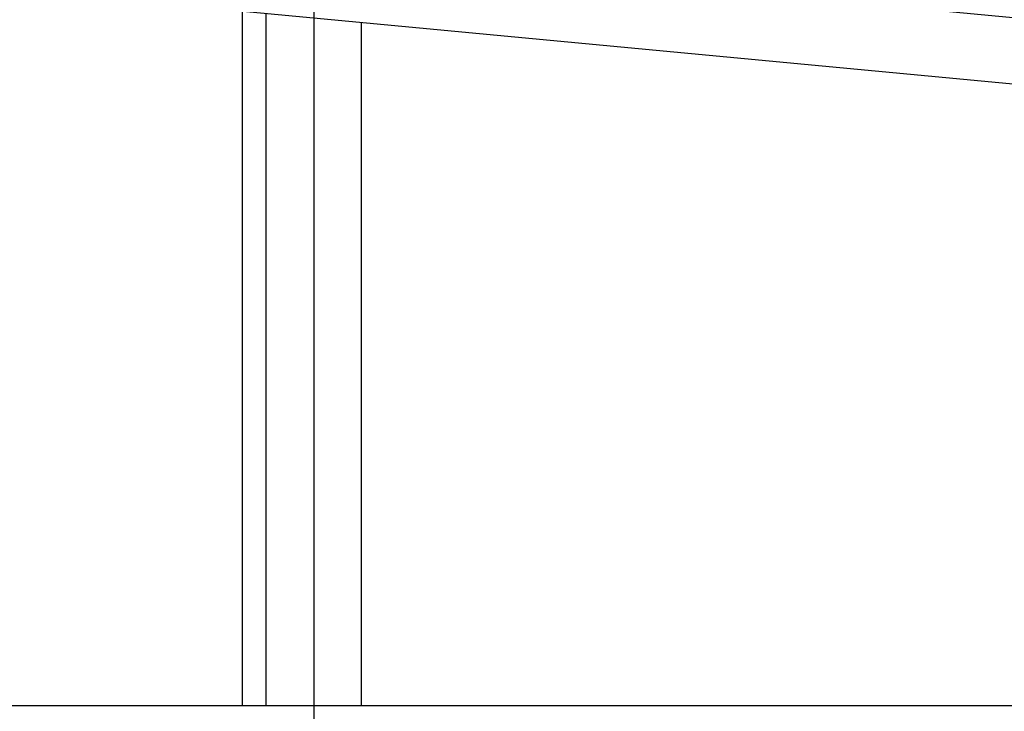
# Model space of a CAD drawing. Extents: x -19795 to 103381, y 127200 to 154480.
# Tile 53 of 76: x 62515 to 66658, y 137991 to 140902. Entities that reach past the tile are written whole.
import ezdxf

# ---------------------------------------------------------------- set-up
doc = ezdxf.new("R2010")
doc.units = 0
doc.header["$LTSCALE"] = 1000
doc.header["$MEASUREMENT"] = 0
doc.linetypes.add('DASHDOT', pattern=[1, 0.5, -0.25, 0, -0.25])
doc.layers.add('B02', color=7, linetype='CONTINUOUS')
doc.layers.add('B03', color=7, linetype='CONTINUOUS')

msp = doc.modelspace()

# ---------------------------------------------------------------- linework, layer by layer
at = {"layer": 'B02', "color": 5, "linetype": 'Continuous'}
msp.add_line((63752.5, 151575.7), (63752.5, 127199.8), dxfattribs=at)
at = {"layer": 'B02', "color": 5, "linetype": 'DASHDOT'}
msp.add_line((-16278, 138016), (88502.6, 138016), dxfattribs=at)
at = {"layer": 'B03', "color": 1, "linetype": 'Continuous'}
for p, q in [((63452.5, 138016), (63452.5, 140937)), ((63452.5, 138016), (63452.5, 140937)), ((63552.5, 138016), (63552.5, 140927.5)), ((63952.5, 138016), (63952.5, 140889.8)), ((56422.5, 138016), (67352.5, 138016))]:
    msp.add_line(p, q, dxfattribs=at)
at = {"layer": 'B03', "color": 2, "linetype": 'Continuous'}
msp.add_lwpolyline([(56437.5, 141880.8), (85762.5, 139111.2), (85762.5, 138830), (56437.9, 141599.5)], close=True, dxfattribs=at)

doc.saveas('drawing.dxf')
